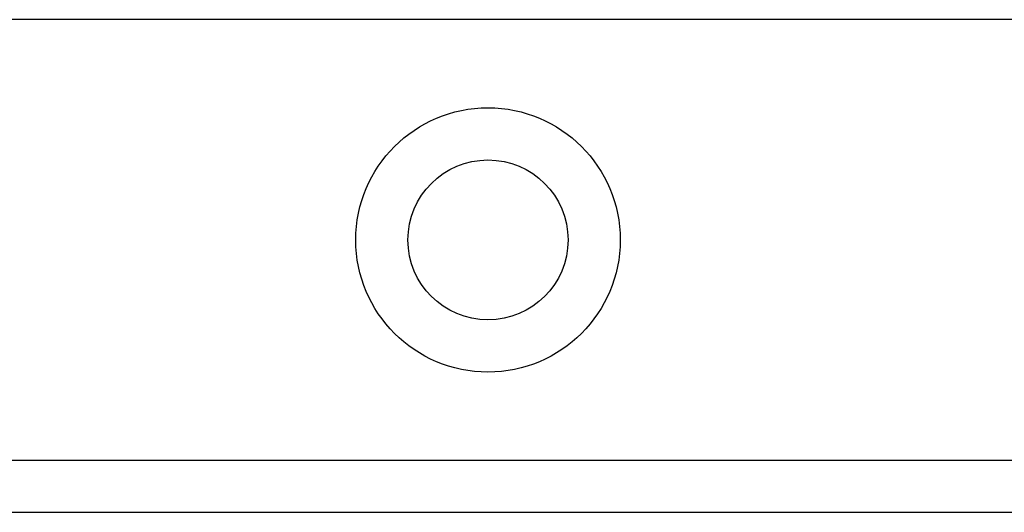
# Model space of a CAD drawing. Header units: inches. Extents: x 6 to 216, y 11 to 118.
# Tile 20 of 212: x 9.246 to 10.261, y 22.045 to 22.553. Entities that reach past the tile are written whole.
import ezdxf

# ---------------------------------------------------------------- set-up
doc = ezdxf.new("R2010")
doc.units = ezdxf.units.IN
doc.header["$MEASUREMENT"] = 0
doc.layers.add('Visible Edges(ANSI)', color=7, linetype='Continuous', lineweight=25)
doc.layers.add('Visible Tangent Edges(ANSI)', color=7, linetype='Continuous', lineweight=25)

msp = doc.modelspace()

# ---------------------------------------------------------------- linework, layer by layer
at = {"layer": 'Visible Edges(ANSI)'}
msp.add_line((38.5987, 22.0447), (8.4176, 22.0447), dxfattribs=at)
msp.add_circle((9.7287, 22.3257), 0.0825, dxfattribs=at)
at = {"layer": 'Visible Tangent Edges(ANSI)'}
for p, q in [((38.5987, 22.5529), (8.4176, 22.5529)), ((8.4176, 22.0986), (38.5987, 22.0986))]:
    msp.add_line(p, q, dxfattribs=at)
msp.add_circle((9.7287, 22.3257), 0.1363, dxfattribs=at)

doc.saveas('drawing.dxf')
